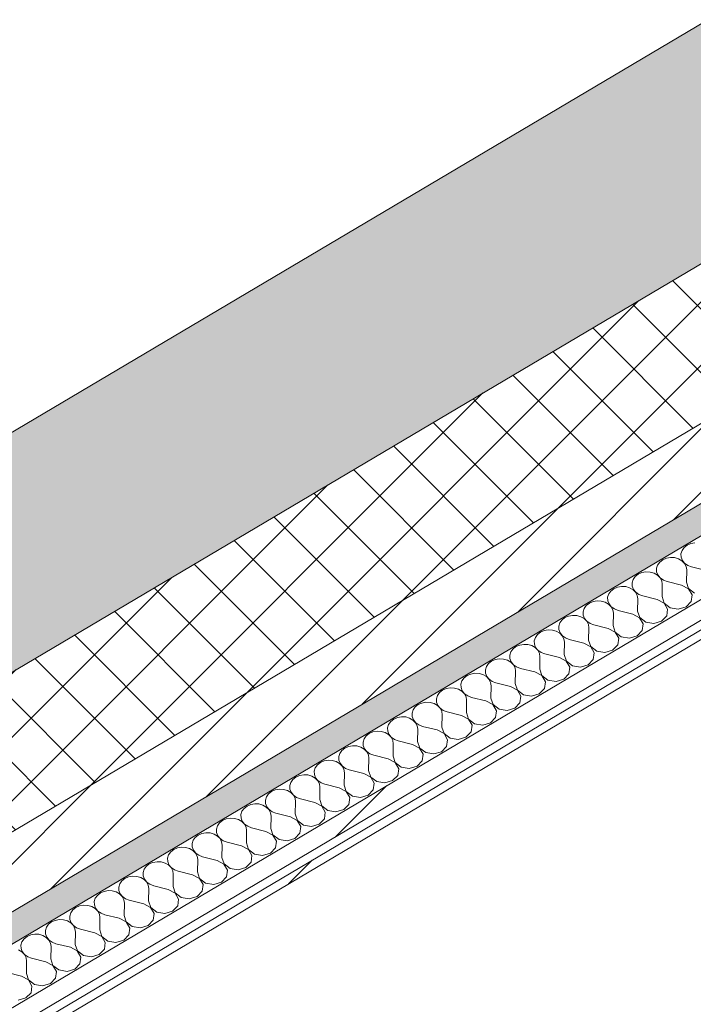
# Model space of a CAD drawing. Header units: millimetres. Extents: x -36631 to 27388, y -24993 to 6945.
# Tile 98 of 256: x -6944 to -6494, y -16589 to -15931. Entities that reach past the tile are written whole.
import ezdxf

# ---------------------------------------------------------------- set-up
doc = ezdxf.new("R2010")
doc.units = ezdxf.units.MM
doc.header["$MEASUREMENT"] = 0
doc.linetypes.add('Wipeout_Contour', pattern=[1000, 0, -1000])
doc.layers.add('12_FAÇ_Façana', color=7, linetype='Continuous')
doc.layers.add('Nuevo_08_E_Envans secs', color=7, linetype='Continuous')
for name, color, linetype, lineweight, true_color in [('12_FAÇ_Façana_Pluma_Nº__102', 7, 'Continuous', 5, 0xcccccc), ('12_FAÇ_Façana_Pluma_Nº__174', 7, 'Continuous', 13, 0xe4ad2c), ('12_FAÇ_Façana_Pluma_Nº__176', 7, 'Continuous', 15, 0x93a0c6), ('Nuevo_08_E_Envans secs_Pluma_Nº__102', 7, 'Continuous', 5, 0xcccccc), ('Nuevo_08_E_Envans secs_Pluma_Nº__171', 171, 'Continuous', 13, 0xaaaaff), ('Nuevo_08_E_Envans secs_Pluma_Nº__177', 7, 'Continuous', 15, 0xf7e046)]:
    doc.layers.add(name, color=color, linetype=linetype, lineweight=lineweight, true_color=true_color)
for name, color, linetype, lineweight in [('12_FAÇ_Façana_Pluma_Nº__2', 8, 'Continuous', 5), ('12_FAÇ_Façana_Pluma_Nº__7', 7, 'Continuous', 5), ('Nuevo_08_E_Envans secs_Pluma_Nº__1', 7, 'Continuous', 5)]:
    doc.layers.add(name, color=color, linetype=linetype, lineweight=lineweight)
pattern_1 = [(45, (0, 0), (-183.8478, 183.8478), [195, -65]), (45, (7e-14, 183.85), (-183.8478, 183.8478), [195, -65])]

# ---------------------------------------------------------------- blocks, each defined once
blk = doc.blocks.new('Elem Sección_101_1')
at = {"layer": '12_FAÇ_Façana_Pluma_Nº__102', "linetype": 'Continuous', "lineweight": 0, "true_color": 0xe5e5e5}
blk.add_hatch(color=254, dxfattribs=at).paths.add_polyline_path([(-7637.68, -16614.29), (-7612.71, -16642.23), (-7573.47, -16618.99), (-7504.81, -16695.83), (-4664.72, -15013.92), (-4758.35, -14909.15)])
at = {"layer": '12_FAÇ_Façana_Pluma_Nº__174', "linetype": 'Continuous', "lineweight": 13, "true_color": 0xe4ad2c}
h = blk.add_hatch(dxfattribs=at)
h.set_pattern_fill('SATE_Aislamiento_0001', color=42, style=0, pattern_type=2)
h.set_pattern_definition([(45, (0, 0), (-21.213203, 21.213203), []), (135, (0, 0), (21.213203, 21.213203), [])])
h.paths.add_polyline_path([(-7504.81, -16695.83), (-7442.39, -16765.67), (-4602.3, -15083.77), (-4664.72, -15013.92)])
at = {"layer": '12_FAÇ_Façana_Pluma_Nº__176', "linetype": 'Continuous', "lineweight": 0, "true_color": 0x495063}
blk.add_hatch(color=251, dxfattribs=at).paths.add_polyline_path([(-7411.18, -16800.6), (-7398.69, -16814.57), (-4558.61, -15132.66), (-4571.09, -15118.69)])
at = {"layer": '12_FAÇ_Façana_Pluma_Nº__2', "linetype": 'Continuous', "lineweight": 5}
h = blk.add_hatch(dxfattribs=at)
h.set_pattern_fill('Ceramic_0001', color=8, style=0, pattern_type=2)
h.set_pattern_definition([(45, (0, 0), (-21.213203, 21.213203), [])])
h.paths.add_polyline_path([(-7442.39, -16765.67), (-7411.18, -16800.6), (-4571.09, -15118.69), (-4602.3, -15083.77)])
at = {"layer": '12_FAÇ_Façana_Pluma_Nº__7', "color": 7, "linetype": 'Continuous', "lineweight": 5}
for p, q in [((-4758.35, -14909.15), (-7637.68, -16614.29)), ((-4664.72, -15013.92), (-7504.81, -16695.83)), ((-4602.3, -15083.77), (-7442.39, -16765.67)), ((-4571.09, -15118.69), (-7411.18, -16800.6))]:
    blk.add_line(p, q, dxfattribs=at)
blk = doc.blocks.new('*X367')
at = {"layer": 'Nuevo_08_E_Envans secs_Pluma_Nº__102', "color": 254, "linetype": 'Continuous', "lineweight": 5, "true_color": 0xcccccc}
for p, q in [((-6495.5, -16281.1), (-6497.96, -16282.17)), ((-6492.78, -16280.62), (-6495.5, -16281.1)), ((-6501.37, -16285.71), (-6502.06, -16287.91)), ((-6502.06, -16287.91), (-6501.99, -16290.18)), ((-6499.97, -16283.75), (-6501.37, -16285.71)), ((-6497.96, -16282.17), (-6499.97, -16283.75)), ((-6516.32, -16293.43), (-6517.72, -16295.39)), ((-6514.31, -16291.85), (-6516.32, -16293.43)), ((-6511.85, -16290.78), (-6514.31, -16291.85)), ((-6509.13, -16290.3), (-6511.85, -16290.78)), ((-6506.34, -16290.44), (-6509.13, -16290.3)), ((-6503.71, -16291.2), (-6506.34, -16290.44)), ((-6501.44, -16292.51), (-6503.71, -16291.2)), ((-6501.99, -16290.18), (-6501.15, -16292.34)), ((-6499.69, -16294.28), (-6501.44, -16292.51)), ((-6501.15, -16292.34), (-6499.62, -16294.24)), ((-6498.6, -16296.37), (-6499.69, -16294.28)), ((-6499.62, -16294.24), (-6497.52, -16295.73)), ((-6528.2, -16300.46), (-6530.66, -16301.53)), ((-6525.47, -16299.98), (-6528.2, -16300.46)), ((-6522.69, -16300.12), (-6525.47, -16299.98)), ((-6520.06, -16300.88), (-6522.69, -16300.12)), ((-6517.79, -16302.19), (-6520.06, -16300.88)), ((-6517.72, -16295.39), (-6518.41, -16297.59)), ((-6518.41, -16297.59), (-6518.33, -16299.86)), ((-6518.33, -16299.86), (-6517.5, -16302.02)), ((-6498.26, -16298.62), (-6498.6, -16296.37)), ((-6498.41, -16306.85), (-6498.26, -16298.62)), ((-6497.52, -16295.73), (-6494.99, -16296.69)), ((-6485.33, -16299.1), (-6494.99, -16296.69)), ((-6534.07, -16305.07), (-6534.76, -16307.27)), ((-6534.76, -16307.27), (-6534.68, -16309.54)), ((-6532.66, -16303.11), (-6534.07, -16305.07)), ((-6530.66, -16301.53), (-6532.66, -16303.11)), ((-6516.04, -16303.96), (-6517.79, -16302.19)), ((-6517.5, -16302.02), (-6515.97, -16303.92)), ((-6514.95, -16306.05), (-6516.04, -16303.96)), ((-6515.97, -16303.92), (-6513.86, -16305.41)), ((-6514.61, -16308.3), (-6514.95, -16306.05)), ((-6513.86, -16305.41), (-6511.34, -16306.37)), ((-6501.68, -16308.79), (-6511.34, -16306.37)), ((-6498.41, -16306.85), (-6496.98, -16311.19)), ((-6549.01, -16312.79), (-6550.41, -16314.75)), ((-6547, -16311.21), (-6549.01, -16312.79)), ((-6544.54, -16310.14), (-6547, -16311.21)), ((-6541.82, -16309.66), (-6544.54, -16310.14)), ((-6539.04, -16309.8), (-6541.82, -16309.66)), ((-6536.41, -16310.56), (-6539.04, -16309.8)), ((-6534.13, -16311.87), (-6536.41, -16310.56)), ((-6534.68, -16309.54), (-6533.85, -16311.7)), ((-6532.38, -16313.64), (-6534.13, -16311.87)), ((-6533.85, -16311.7), (-6532.32, -16313.6)), ((-6531.3, -16315.73), (-6532.38, -16313.64)), ((-6532.32, -16313.6), (-6530.21, -16315.09)), ((-6514.75, -16316.53), (-6514.61, -16308.3)), ((-6497.04, -16311.23), (-6501.68, -16308.79)), ((-6494.68, -16315.29), (-6497.04, -16311.23)), ((-6496.98, -16311.19), (-6492.95, -16314.27)), ((-6563.35, -16320.89), (-6565.36, -16322.47)), ((-6560.89, -16319.82), (-6563.35, -16320.89)), ((-6558.17, -16319.34), (-6560.89, -16319.82)), ((-6555.38, -16319.49), (-6558.17, -16319.34)), ((-6552.75, -16320.24), (-6555.38, -16319.49)), ((-6550.48, -16321.55), (-6552.75, -16320.24)), ((-6550.41, -16314.75), (-6551.1, -16316.95)), ((-6551.1, -16316.95), (-6551.03, -16319.22)), ((-6551.03, -16319.22), (-6550.19, -16321.39)), ((-6530.95, -16317.98), (-6531.3, -16315.73)), ((-6531.1, -16326.21), (-6530.95, -16317.98)), ((-6530.21, -16315.09), (-6527.68, -16316.05)), ((-6518.02, -16318.47), (-6527.68, -16316.05)), ((-6513.39, -16320.91), (-6518.02, -16318.47)), ((-6514.75, -16316.53), (-6513.32, -16320.87)), ((-6511.03, -16324.98), (-6513.39, -16320.91)), ((-6513.32, -16320.87), (-6509.3, -16323.95)), ((-6498.7, -16323.3), (-6495.3, -16319.76)), ((-6495.3, -16319.76), (-6494.68, -16315.29)), ((-6566.76, -16324.43), (-6567.45, -16326.63)), ((-6567.45, -16326.63), (-6567.38, -16328.9)), ((-6565.36, -16322.47), (-6566.76, -16324.43)), ((-6548.73, -16323.32), (-6550.48, -16321.55)), ((-6550.19, -16321.39), (-6548.67, -16323.28)), ((-6547.64, -16325.41), (-6548.73, -16323.32)), ((-6548.67, -16323.28), (-6546.56, -16324.77)), ((-6547.3, -16327.67), (-6547.64, -16325.41)), ((-6547.45, -16335.89), (-6547.3, -16327.67)), ((-6546.56, -16324.77), (-6544.03, -16325.73)), ((-6534.37, -16328.15), (-6544.03, -16325.73)), ((-6531.1, -16326.21), (-6529.67, -16330.55)), ((-6511.64, -16329.44), (-6511.03, -16324.98)), ((-6509.3, -16323.95), (-6503.89, -16324.85)), ((-6503.89, -16324.85), (-6498.7, -16323.3)), ((-6583.11, -16334.11), (-6583.8, -16336.31)), ((-6581.71, -16332.15), (-6583.11, -16334.11)), ((-6579.7, -16330.57), (-6581.71, -16332.15)), ((-6577.24, -16329.51), (-6579.7, -16330.57)), ((-6574.51, -16329.02), (-6577.24, -16329.51)), ((-6571.73, -16329.17), (-6574.51, -16329.02)), ((-6569.1, -16329.92), (-6571.73, -16329.17)), ((-6566.83, -16331.23), (-6569.1, -16329.92)), ((-6567.38, -16328.9), (-6566.54, -16331.07)), ((-6565.08, -16333), (-6566.83, -16331.23)), ((-6566.54, -16331.07), (-6565.01, -16332.96)), ((-6563.99, -16335.09), (-6565.08, -16333)), ((-6565.01, -16332.96), (-6562.9, -16334.45)), ((-6529.74, -16330.59), (-6534.37, -16328.15)), ((-6527.37, -16334.66), (-6529.74, -16330.59)), ((-6529.67, -16330.55), (-6525.65, -16333.63)), ((-6525.65, -16333.63), (-6520.24, -16334.53)), ((-6520.24, -16334.53), (-6515.05, -16332.98)), ((-6515.05, -16332.98), (-6511.64, -16329.44)), ((-6596.05, -16340.26), (-6598.05, -16341.83)), ((-6593.59, -16339.19), (-6596.05, -16340.26)), ((-6590.86, -16338.7), (-6593.59, -16339.19)), ((-6588.08, -16338.85), (-6590.86, -16338.7)), ((-6585.45, -16339.6), (-6588.08, -16338.85)), ((-6583.17, -16340.92), (-6585.45, -16339.6)), ((-6583.8, -16336.31), (-6583.72, -16338.58)), ((-6583.72, -16338.58), (-6582.89, -16340.75)), ((-6582.89, -16340.75), (-6581.36, -16342.65)), ((-6563.65, -16337.35), (-6563.99, -16335.09)), ((-6563.8, -16345.57), (-6563.65, -16337.35)), ((-6562.9, -16334.45), (-6560.38, -16335.41)), ((-6550.72, -16337.83), (-6560.38, -16335.41)), ((-6546.08, -16340.27), (-6550.72, -16337.83)), ((-6547.45, -16335.89), (-6546.02, -16340.23)), ((-6543.72, -16344.34), (-6546.08, -16340.27)), ((-6546.02, -16340.23), (-6542, -16343.31)), ((-6531.4, -16342.66), (-6527.99, -16339.12)), ((-6527.99, -16339.12), (-6527.37, -16334.66)), ((-6599.45, -16343.79), (-6600.14, -16345.99)), ((-6600.14, -16345.99), (-6600.07, -16348.26)), ((-6598.05, -16341.83), (-6599.45, -16343.79)), ((-6581.43, -16342.68), (-6583.17, -16340.92)), ((-6580.34, -16344.77), (-6581.43, -16342.68)), ((-6581.36, -16342.65), (-6579.25, -16344.13)), ((-6579.99, -16347.03), (-6580.34, -16344.77)), ((-6580.14, -16355.25), (-6579.99, -16347.03)), ((-6579.25, -16344.13), (-6576.73, -16345.09)), ((-6567.07, -16347.51), (-6576.73, -16345.09)), ((-6563.8, -16345.57), (-6562.36, -16349.91)), ((-6544.34, -16348.8), (-6543.72, -16344.34)), ((-6542, -16343.31), (-6536.58, -16344.21)), ((-6536.58, -16344.21), (-6531.4, -16342.66)), ((-6615.8, -16353.47), (-6616.49, -16355.67)), ((-6614.4, -16351.51), (-6615.8, -16353.47)), ((-6612.39, -16349.94), (-6614.4, -16351.51)), ((-6609.93, -16348.87), (-6612.39, -16349.94)), ((-6607.21, -16348.39), (-6609.93, -16348.87)), ((-6604.42, -16348.53), (-6607.21, -16348.39)), ((-6601.8, -16349.28), (-6604.42, -16348.53)), ((-6599.52, -16350.6), (-6601.8, -16349.28)), ((-6600.07, -16348.26), (-6599.24, -16350.43)), ((-6597.77, -16352.37), (-6599.52, -16350.6)), ((-6599.24, -16350.43), (-6597.71, -16352.33)), ((-6596.69, -16354.46), (-6597.77, -16352.37)), ((-6597.71, -16352.33), (-6595.6, -16353.81)), ((-6595.6, -16353.81), (-6593.07, -16354.77)), ((-6562.43, -16349.95), (-6567.07, -16347.51)), ((-6560.07, -16354.02), (-6562.43, -16349.95)), ((-6562.36, -16349.91), (-6558.34, -16353)), ((-6560.68, -16358.49), (-6560.07, -16354.02)), ((-6558.34, -16353), (-6552.93, -16353.89)), ((-6552.93, -16353.89), (-6547.75, -16352.34)), ((-6547.75, -16352.34), (-6544.34, -16348.8)), ((-6628.74, -16359.62), (-6630.75, -16361.19)), ((-6626.28, -16358.55), (-6628.74, -16359.62)), ((-6623.55, -16358.07), (-6626.28, -16358.55)), ((-6620.77, -16358.21), (-6623.55, -16358.07)), ((-6618.14, -16358.96), (-6620.77, -16358.21)), ((-6615.87, -16360.28), (-6618.14, -16358.96)), ((-6616.49, -16355.67), (-6616.42, -16357.94)), ((-6616.42, -16357.94), (-6615.58, -16360.11)), ((-6614.12, -16362.05), (-6615.87, -16360.28)), ((-6615.58, -16360.11), (-6614.05, -16362.01)), ((-6596.34, -16356.71), (-6596.69, -16354.46)), ((-6596.49, -16364.93), (-6596.34, -16356.71)), ((-6583.41, -16357.19), (-6593.07, -16354.77)), ((-6578.78, -16359.63), (-6583.41, -16357.19)), ((-6580.14, -16355.25), (-6578.71, -16359.6)), ((-6576.42, -16363.7), (-6578.78, -16359.63)), ((-6578.71, -16359.6), (-6574.69, -16362.68)), ((-6564.09, -16362.02), (-6560.68, -16358.49)), ((-6632.15, -16363.16), (-6632.84, -16365.35)), ((-6632.84, -16365.35), (-6632.76, -16367.62)), ((-6630.75, -16361.19), (-6632.15, -16363.16)), ((-6613.03, -16364.14), (-6614.12, -16362.05)), ((-6614.05, -16362.01), (-6611.95, -16363.49)), ((-6612.69, -16366.39), (-6613.03, -16364.14)), ((-6612.84, -16374.61), (-6612.69, -16366.39)), ((-6611.95, -16363.49), (-6609.42, -16364.45)), ((-6599.76, -16366.87), (-6609.42, -16364.45)), ((-6595.12, -16369.32), (-6599.76, -16366.87)), ((-6596.49, -16364.93), (-6595.06, -16369.28)), ((-6577.03, -16368.17), (-6576.42, -16363.7)), ((-6574.69, -16362.68), (-6569.28, -16363.58)), ((-6569.28, -16363.58), (-6564.09, -16362.02)), ((-6648.5, -16372.84), (-6649.19, -16375.04)), ((-6647.09, -16370.87), (-6648.5, -16372.84)), ((-6645.09, -16369.3), (-6647.09, -16370.87)), ((-6642.63, -16368.23), (-6645.09, -16369.3)), ((-6639.9, -16367.75), (-6642.63, -16368.23)), ((-6637.12, -16367.89), (-6639.9, -16367.75)), ((-6634.49, -16368.65), (-6637.12, -16367.89)), ((-6632.21, -16369.96), (-6634.49, -16368.65)), ((-6632.76, -16367.62), (-6631.93, -16369.79)), ((-6630.47, -16371.73), (-6632.21, -16369.96)), ((-6631.93, -16369.79), (-6630.4, -16371.69)), ((-6629.38, -16373.82), (-6630.47, -16371.73)), ((-6630.4, -16371.69), (-6628.29, -16373.17)), ((-6628.29, -16373.17), (-6625.77, -16374.13)), ((-6592.76, -16373.38), (-6595.12, -16369.32)), ((-6595.06, -16369.28), (-6591.04, -16372.36)), ((-6593.38, -16377.85), (-6592.76, -16373.38)), ((-6591.04, -16372.36), (-6585.62, -16373.26)), ((-6585.62, -16373.26), (-6580.44, -16371.7)), ((-6580.44, -16371.7), (-6577.03, -16368.17)), ((-6661.43, -16378.98), (-6663.44, -16380.55)), ((-6658.97, -16377.91), (-6661.43, -16378.98)), ((-6656.25, -16377.43), (-6658.97, -16377.91)), ((-6653.47, -16377.57), (-6656.25, -16377.43)), ((-6650.84, -16378.33), (-6653.47, -16377.57)), ((-6648.56, -16379.64), (-6650.84, -16378.33)), ((-6649.19, -16375.04), (-6649.11, -16377.3)), ((-6649.11, -16377.3), (-6648.28, -16379.47)), ((-6646.81, -16381.41), (-6648.56, -16379.64)), ((-6648.28, -16379.47), (-6646.75, -16381.37)), ((-6629.04, -16376.07), (-6629.38, -16373.82)), ((-6629.18, -16384.3), (-6629.04, -16376.07)), ((-6616.11, -16376.55), (-6625.77, -16374.13)), ((-6611.47, -16379), (-6616.11, -16376.55)), ((-6612.84, -16374.61), (-6611.41, -16378.96)), ((-6609.11, -16383.06), (-6611.47, -16379)), ((-6611.41, -16378.96), (-6607.38, -16382.04)), ((-6596.79, -16381.39), (-6593.38, -16377.85)), ((-6664.84, -16382.52), (-6665.53, -16384.72)), ((-6665.53, -16384.72), (-6665.46, -16386.99)), ((-6663.44, -16380.55), (-6664.84, -16382.52)), ((-6645.73, -16383.5), (-6646.81, -16381.41)), ((-6646.75, -16381.37), (-6644.64, -16382.85)), ((-6645.38, -16385.75), (-6645.73, -16383.5)), ((-6645.53, -16393.98), (-6645.38, -16385.75)), ((-6644.64, -16382.85), (-6642.11, -16383.81)), ((-6632.45, -16386.23), (-6642.11, -16383.81)), ((-6627.82, -16388.68), (-6632.45, -16386.23)), ((-6629.18, -16384.3), (-6627.75, -16388.64)), ((-6609.72, -16387.53), (-6609.11, -16383.06)), ((-6607.38, -16382.04), (-6601.97, -16382.94)), ((-6601.97, -16382.94), (-6596.79, -16381.39)), ((-6681.19, -16392.2), (-6681.88, -16394.4)), ((-6679.79, -16390.24), (-6681.19, -16392.2)), ((-6677.78, -16388.66), (-6679.79, -16390.24)), ((-6675.32, -16387.59), (-6677.78, -16388.66)), ((-6672.6, -16387.11), (-6675.32, -16387.59)), ((-6669.81, -16387.25), (-6672.6, -16387.11)), ((-6667.18, -16388.01), (-6669.81, -16387.25)), ((-6664.91, -16389.32), (-6667.18, -16388.01)), ((-6665.46, -16386.99), (-6664.62, -16389.15)), ((-6663.16, -16391.09), (-6664.91, -16389.32)), ((-6664.62, -16389.15), (-6663.1, -16391.05)), ((-6662.07, -16393.18), (-6663.16, -16391.09)), ((-6663.1, -16391.05), (-6660.99, -16392.53)), ((-6661.73, -16395.43), (-6662.07, -16393.18)), ((-6660.99, -16392.53), (-6658.46, -16393.49)), ((-6648.8, -16395.91), (-6658.46, -16393.49)), ((-6625.46, -16392.74), (-6627.82, -16388.68)), ((-6627.75, -16388.64), (-6623.73, -16391.72)), ((-6626.07, -16397.21), (-6625.46, -16392.74)), ((-6623.73, -16391.72), (-6618.32, -16392.62)), ((-6618.32, -16392.62), (-6613.13, -16391.07)), ((-6613.13, -16391.07), (-6609.72, -16387.53)), ((-6696.13, -16399.92), (-6697.54, -16401.88)), ((-6694.13, -16398.34), (-6696.13, -16399.92)), ((-6691.67, -16397.27), (-6694.13, -16398.34)), ((-6688.94, -16396.79), (-6691.67, -16397.27)), ((-6686.16, -16396.93), (-6688.94, -16396.79)), ((-6683.53, -16397.69), (-6686.16, -16396.93)), ((-6681.26, -16399), (-6683.53, -16397.69)), ((-6681.88, -16394.4), (-6681.8, -16396.67)), ((-6681.8, -16396.67), (-6680.97, -16398.83)), ((-6679.51, -16400.77), (-6681.26, -16399)), ((-6680.97, -16398.83), (-6679.44, -16400.73)), ((-6661.88, -16403.66), (-6661.73, -16395.43)), ((-6644.17, -16398.36), (-6648.8, -16395.91)), ((-6645.53, -16393.98), (-6644.1, -16398.32)), ((-6641.8, -16402.42), (-6644.17, -16398.36)), ((-6644.1, -16398.32), (-6640.08, -16401.4)), ((-6629.48, -16400.75), (-6626.07, -16397.21)), ((-6705.29, -16406.47), (-6708.01, -16406.95)), ((-6702.51, -16406.61), (-6705.29, -16406.47)), ((-6699.88, -16407.37), (-6702.51, -16406.61)), ((-6697.54, -16401.88), (-6698.23, -16404.08)), ((-6698.23, -16404.08), (-6698.15, -16406.35)), ((-6698.15, -16406.35), (-6697.32, -16408.51)), ((-6678.42, -16402.86), (-6679.51, -16400.77)), ((-6679.44, -16400.73), (-6677.33, -16402.22)), ((-6678.08, -16405.11), (-6678.42, -16402.86)), ((-6678.23, -16413.34), (-6678.08, -16405.11)), ((-6677.33, -16402.22), (-6674.81, -16403.18)), ((-6665.15, -16405.59), (-6674.81, -16403.18)), ((-6660.51, -16408.04), (-6665.15, -16405.59)), ((-6661.88, -16403.66), (-6660.45, -16408)), ((-6642.42, -16406.89), (-6641.8, -16402.42)), ((-6640.08, -16401.4), (-6634.67, -16402.3)), ((-6634.67, -16402.3), (-6629.48, -16400.75)), ((-6713.88, -16411.56), (-6714.57, -16413.76)), ((-6712.48, -16409.6), (-6713.88, -16411.56)), ((-6710.47, -16408.02), (-6712.48, -16409.6)), ((-6708.01, -16406.95), (-6710.47, -16408.02)), ((-6697.6, -16408.68), (-6699.88, -16407.37)), ((-6695.86, -16410.45), (-6697.6, -16408.68)), ((-6697.32, -16408.51), (-6695.79, -16410.41)), ((-6694.77, -16412.54), (-6695.86, -16410.45)), ((-6695.79, -16410.41), (-6693.68, -16411.9)), ((-6694.42, -16414.79), (-6694.77, -16412.54)), ((-6693.68, -16411.9), (-6691.15, -16412.86)), ((-6681.49, -16415.27), (-6691.15, -16412.86)), ((-6658.15, -16412.1), (-6660.51, -16408.04)), ((-6660.45, -16408), (-6656.42, -16411.08)), ((-6658.77, -16416.57), (-6658.15, -16412.1)), ((-6656.42, -16411.08), (-6651.01, -16411.98)), ((-6651.01, -16411.98), (-6645.83, -16410.43)), ((-6645.83, -16410.43), (-6642.42, -16406.89)), ((-6728.83, -16419.28), (-6730.23, -16421.24)), ((-6726.82, -16417.7), (-6728.83, -16419.28)), ((-6724.36, -16416.63), (-6726.82, -16417.7)), ((-6721.64, -16416.15), (-6724.36, -16416.63)), ((-6718.85, -16416.29), (-6721.64, -16416.15)), ((-6716.22, -16417.05), (-6718.85, -16416.29)), ((-6713.95, -16418.36), (-6716.22, -16417.05)), ((-6714.57, -16413.76), (-6714.5, -16416.03)), ((-6714.5, -16416.03), (-6713.67, -16418.19)), ((-6712.2, -16420.13), (-6713.95, -16418.36)), ((-6713.67, -16418.19), (-6712.14, -16420.09)), ((-6694.57, -16423.02), (-6694.42, -16414.79)), ((-6676.86, -16417.72), (-6681.49, -16415.27)), ((-6678.23, -16413.34), (-6676.79, -16417.68)), ((-6674.5, -16421.78), (-6676.86, -16417.72)), ((-6676.79, -16417.68), (-6672.77, -16420.76)), ((-6662.17, -16420.11), (-6658.77, -16416.57)), ((-6740.71, -16426.31), (-6743.17, -16427.38)), ((-6737.98, -16425.83), (-6740.71, -16426.31)), ((-6735.2, -16425.97), (-6737.98, -16425.83)), ((-6732.57, -16426.73), (-6735.2, -16425.97)), ((-6730.23, -16421.24), (-6730.92, -16423.44)), ((-6730.92, -16423.44), (-6730.85, -16425.71)), ((-6730.85, -16425.71), (-6730.01, -16427.87)), ((-6711.12, -16422.22), (-6712.2, -16420.13)), ((-6712.14, -16420.09), (-6710.03, -16421.58)), ((-6710.77, -16424.47), (-6711.12, -16422.22)), ((-6710.92, -16432.7), (-6710.77, -16424.47)), ((-6710.03, -16421.58), (-6707.5, -16422.54)), ((-6697.84, -16424.95), (-6707.5, -16422.54)), ((-6693.21, -16427.4), (-6697.84, -16424.95)), ((-6694.57, -16423.02), (-6693.14, -16427.36)), ((-6678.52, -16429.79), (-6675.11, -16426.25)), ((-6675.11, -16426.25), (-6674.5, -16421.78)), ((-6672.77, -16420.76), (-6667.36, -16421.66)), ((-6667.36, -16421.66), (-6662.17, -16420.11)), ((-6746.58, -16430.92), (-6747.27, -16433.12)), ((-6745.18, -16428.96), (-6746.58, -16430.92)), ((-6743.17, -16427.38), (-6745.18, -16428.96)), ((-6730.3, -16428.04), (-6732.57, -16426.73)), ((-6728.55, -16429.81), (-6730.3, -16428.04)), ((-6730.01, -16427.87), (-6728.48, -16429.77)), ((-6727.46, -16431.9), (-6728.55, -16429.81)), ((-6728.48, -16429.77), (-6726.38, -16431.26)), ((-6727.12, -16434.15), (-6727.46, -16431.9)), ((-6726.38, -16431.26), (-6723.85, -16432.22)), ((-6714.19, -16434.64), (-6723.85, -16432.22)), ((-6710.92, -16432.7), (-6709.49, -16437.04)), ((-6690.84, -16431.46), (-6693.21, -16427.4)), ((-6693.14, -16427.36), (-6689.12, -16430.44)), ((-6691.46, -16435.93), (-6690.84, -16431.46)), ((-6689.12, -16430.44), (-6683.71, -16431.34)), ((-6683.71, -16431.34), (-6678.52, -16429.79)), ((-6761.52, -16438.64), (-6762.92, -16440.6)), ((-6759.52, -16437.06), (-6761.52, -16438.64)), ((-6757.06, -16435.99), (-6759.52, -16437.06)), ((-6754.33, -16435.51), (-6757.06, -16435.99)), ((-6751.55, -16435.65), (-6754.33, -16435.51)), ((-6748.92, -16436.41), (-6751.55, -16435.65)), ((-6746.64, -16437.72), (-6748.92, -16436.41)), ((-6747.27, -16433.12), (-6747.19, -16435.39)), ((-6747.19, -16435.39), (-6746.36, -16437.56)), ((-6744.9, -16439.49), (-6746.64, -16437.72)), ((-6746.36, -16437.56), (-6744.83, -16439.45)), ((-6743.81, -16441.58), (-6744.9, -16439.49)), ((-6744.83, -16439.45), (-6742.72, -16440.94)), ((-6727.27, -16442.38), (-6727.12, -16434.15)), ((-6709.55, -16437.08), (-6714.19, -16434.64)), ((-6707.19, -16441.14), (-6709.55, -16437.08)), ((-6709.49, -16437.04), (-6705.47, -16440.12)), ((-6700.05, -16441.02), (-6694.87, -16439.47)), ((-6694.87, -16439.47), (-6691.46, -16435.93)), ((-6773.4, -16445.67), (-6775.86, -16446.74)), ((-6770.68, -16445.19), (-6773.4, -16445.67)), ((-6767.89, -16445.34), (-6770.68, -16445.19)), ((-6765.27, -16446.09), (-6767.89, -16445.34)), ((-6762.99, -16447.4), (-6765.27, -16446.09)), ((-6762.92, -16440.6), (-6763.61, -16442.8)), ((-6763.61, -16442.8), (-6763.54, -16445.07)), ((-6763.54, -16445.07), (-6762.71, -16447.24)), ((-6743.47, -16443.83), (-6743.81, -16441.58)), ((-6743.61, -16452.06), (-6743.47, -16443.83)), ((-6742.72, -16440.94), (-6740.2, -16441.9)), ((-6730.54, -16444.32), (-6740.2, -16441.9)), ((-6725.9, -16446.76), (-6730.54, -16444.32)), ((-6727.27, -16442.38), (-6725.84, -16446.72)), ((-6711.22, -16449.15), (-6707.81, -16445.61)), ((-6707.81, -16445.61), (-6707.19, -16441.14)), ((-6705.47, -16440.12), (-6700.05, -16441.02)), ((-6779.27, -16450.28), (-6779.96, -16452.48)), ((-6779.96, -16452.48), (-6779.89, -16454.75)), ((-6777.87, -16448.32), (-6779.27, -16450.28)), ((-6775.86, -16446.74), (-6777.87, -16448.32)), ((-6761.24, -16449.17), (-6762.99, -16447.4)), ((-6762.71, -16447.24), (-6761.18, -16449.13)), ((-6760.16, -16451.26), (-6761.24, -16449.17)), ((-6761.18, -16449.13), (-6759.07, -16450.62)), ((-6759.81, -16453.52), (-6760.16, -16451.26)), ((-6759.07, -16450.62), (-6756.54, -16451.58)), ((-6746.88, -16454), (-6756.54, -16451.58)), ((-6743.61, -16452.06), (-6742.18, -16456.4)), ((-6723.54, -16450.83), (-6725.9, -16446.76)), ((-6725.84, -16446.72), (-6721.81, -16449.8)), ((-6724.15, -16455.29), (-6723.54, -16450.83)), ((-6721.81, -16449.8), (-6716.4, -16450.7)), ((-6716.4, -16450.7), (-6711.22, -16449.15)), ((-6794.22, -16458), (-6795.62, -16459.96)), ((-6792.21, -16456.42), (-6794.22, -16458)), ((-6789.75, -16455.36), (-6792.21, -16456.42)), ((-6787.02, -16454.87), (-6789.75, -16455.36)), ((-6784.24, -16455.02), (-6787.02, -16454.87)), ((-6781.61, -16455.77), (-6784.24, -16455.02)), ((-6779.34, -16457.09), (-6781.61, -16455.77)), ((-6779.89, -16454.75), (-6779.05, -16456.92)), ((-6777.59, -16458.85), (-6779.34, -16457.09)), ((-6779.05, -16456.92), (-6777.52, -16458.81)), ((-6776.5, -16460.94), (-6777.59, -16458.85)), ((-6777.52, -16458.81), (-6775.42, -16460.3)), ((-6759.96, -16461.74), (-6759.81, -16453.52)), ((-6742.25, -16456.44), (-6746.88, -16454)), ((-6739.89, -16460.51), (-6742.25, -16456.44)), ((-6742.18, -16456.4), (-6738.16, -16459.48)), ((-6732.75, -16460.38), (-6727.56, -16458.83)), ((-6727.56, -16458.83), (-6724.15, -16455.29)), ((-6806.1, -16465.04), (-6808.56, -16466.11)), ((-6803.37, -16464.55), (-6806.1, -16465.04)), ((-6800.59, -16464.7), (-6803.37, -16464.55)), ((-6797.96, -16465.45), (-6800.59, -16464.7)), ((-6795.69, -16466.77), (-6797.96, -16465.45)), ((-6795.62, -16459.96), (-6796.31, -16462.16)), ((-6796.31, -16462.16), (-6796.23, -16464.43)), ((-6796.23, -16464.43), (-6795.4, -16466.6)), ((-6776.16, -16463.2), (-6776.5, -16460.94)), ((-6776.31, -16471.42), (-6776.16, -16463.2)), ((-6775.42, -16460.3), (-6772.89, -16461.26)), ((-6763.23, -16463.68), (-6772.89, -16461.26)), ((-6758.6, -16466.12), (-6763.23, -16463.68)), ((-6759.96, -16461.74), (-6758.53, -16466.08)), ((-6743.91, -16468.51), (-6740.5, -16464.97)), ((-6740.5, -16464.97), (-6739.89, -16460.51)), ((-6738.16, -16459.48), (-6732.75, -16460.38)), ((-6811.97, -16469.64), (-6812.66, -16471.84)), ((-6812.66, -16471.84), (-6812.58, -16474.11)), ((-6810.56, -16467.68), (-6811.97, -16469.64)), ((-6808.56, -16466.11), (-6810.56, -16467.68)), ((-6793.94, -16468.53), (-6795.69, -16466.77)), ((-6795.4, -16466.6), (-6793.87, -16468.5)), ((-6792.85, -16470.62), (-6793.94, -16468.53)), ((-6793.87, -16468.5), (-6791.76, -16469.98)), ((-6792.51, -16472.88), (-6792.85, -16470.62)), ((-6791.76, -16469.98), (-6789.24, -16470.94)), ((-6779.58, -16473.36), (-6789.24, -16470.94)), ((-6776.31, -16471.42), (-6774.88, -16475.76)), ((-6756.23, -16470.19), (-6758.6, -16466.12)), ((-6758.53, -16466.08), (-6754.51, -16469.16)), ((-6756.85, -16474.66), (-6756.23, -16470.19)), ((-6754.51, -16469.16), (-6749.1, -16470.06)), ((-6749.1, -16470.06), (-6743.91, -16468.51)), ((-6826.91, -16477.36), (-6828.31, -16479.32)), ((-6824.9, -16475.79), (-6826.91, -16477.36)), ((-6822.44, -16474.72), (-6824.9, -16475.79)), ((-6819.72, -16474.24), (-6822.44, -16474.72)), ((-6816.94, -16474.38), (-6819.72, -16474.24)), ((-6814.31, -16475.13), (-6816.94, -16474.38)), ((-6812.03, -16476.45), (-6814.31, -16475.13)), ((-6812.58, -16474.11), (-6811.75, -16476.28)), ((-6810.28, -16478.22), (-6812.03, -16476.45)), ((-6811.75, -16476.28), (-6810.22, -16478.18)), ((-6809.2, -16480.31), (-6810.28, -16478.22)), ((-6810.22, -16478.18), (-6808.11, -16479.66)), ((-6792.65, -16481.1), (-6792.51, -16472.88)), ((-6774.94, -16475.8), (-6779.58, -16473.36)), ((-6772.58, -16479.87), (-6774.94, -16475.8)), ((-6774.88, -16475.76), (-6770.85, -16478.85)), ((-6770.85, -16478.85), (-6765.44, -16479.74)), ((-6765.44, -16479.74), (-6760.26, -16478.19)), ((-6760.26, -16478.19), (-6756.85, -16474.66)), ((-6841.25, -16485.47), (-6843.26, -16487.04)), ((-6838.79, -16484.4), (-6841.25, -16485.47)), ((-6836.07, -16483.92), (-6838.79, -16484.4)), ((-6833.28, -16484.06), (-6836.07, -16483.92)), ((-6830.65, -16484.82), (-6833.28, -16484.06)), ((-6828.38, -16486.13), (-6830.65, -16484.82)), ((-6828.31, -16479.32), (-6829, -16481.52)), ((-6829, -16481.52), (-6828.93, -16483.79)), ((-6828.93, -16483.79), (-6828.09, -16485.96)), ((-6808.85, -16482.56), (-6809.2, -16480.31)), ((-6809, -16490.78), (-6808.85, -16482.56)), ((-6808.11, -16479.66), (-6805.58, -16480.62)), ((-6795.92, -16483.04), (-6805.58, -16480.62)), ((-6791.29, -16485.48), (-6795.92, -16483.04)), ((-6792.65, -16481.1), (-6791.22, -16485.45)), ((-6788.93, -16489.55), (-6791.29, -16485.48)), ((-6791.22, -16485.45), (-6787.2, -16488.53)), ((-6776.6, -16487.87), (-6773.19, -16484.34)), ((-6773.19, -16484.34), (-6772.58, -16479.87)), ((-6844.66, -16489.01), (-6845.35, -16491.2)), ((-6845.35, -16491.2), (-6845.28, -16493.47)), ((-6843.26, -16487.04), (-6844.66, -16489.01)), ((-6826.63, -16487.9), (-6828.38, -16486.13)), ((-6828.09, -16485.96), (-6826.57, -16487.86)), ((-6825.54, -16489.99), (-6826.63, -16487.9)), ((-6826.57, -16487.86), (-6824.46, -16489.34)), ((-6825.2, -16492.24), (-6825.54, -16489.99)), ((-6824.46, -16489.34), (-6821.93, -16490.3)), ((-6812.27, -16492.72), (-6821.93, -16490.3)), ((-6809, -16490.78), (-6807.57, -16495.13)), ((-6789.54, -16494.02), (-6788.93, -16489.55)), ((-6787.2, -16488.53), (-6781.79, -16489.43)), ((-6781.79, -16489.43), (-6776.6, -16487.87)), ((-6861.01, -16498.69), (-6861.7, -16500.89)), ((-6859.61, -16496.72), (-6861.01, -16498.69)), ((-6857.6, -16495.15), (-6859.61, -16496.72)), ((-6855.14, -16494.08), (-6857.6, -16495.15)), ((-6852.41, -16493.6), (-6855.14, -16494.08)), ((-6849.63, -16493.74), (-6852.41, -16493.6)), ((-6847, -16494.5), (-6849.63, -16493.74)), ((-6844.73, -16495.81), (-6847, -16494.5)), ((-6845.28, -16493.47), (-6844.44, -16495.64)), ((-6842.98, -16497.58), (-6844.73, -16495.81)), ((-6844.44, -16495.64), (-6842.91, -16497.54)), ((-6841.89, -16499.67), (-6842.98, -16497.58)), ((-6842.91, -16497.54), (-6840.8, -16499.02)), ((-6825.35, -16500.46), (-6825.2, -16492.24)), ((-6807.64, -16495.17), (-6812.27, -16492.72)), ((-6805.27, -16499.23), (-6807.64, -16495.17)), ((-6807.57, -16495.13), (-6803.55, -16498.21)), ((-6803.55, -16498.21), (-6798.14, -16499.11)), ((-6798.14, -16499.11), (-6792.95, -16497.55)), ((-6792.95, -16497.55), (-6789.54, -16494.02)), ((-6873.95, -16504.83), (-6875.95, -16506.4)), ((-6871.49, -16503.76), (-6873.95, -16504.83)), ((-6868.76, -16503.28), (-6871.49, -16503.76)), ((-6865.98, -16503.42), (-6868.76, -16503.28)), ((-6863.35, -16504.18), (-6865.98, -16503.42)), ((-6861.07, -16505.49), (-6863.35, -16504.18)), ((-6861.7, -16500.89), (-6861.62, -16503.15)), ((-6861.62, -16503.15), (-6860.79, -16505.32)), ((-6860.79, -16505.32), (-6859.26, -16507.22)), ((-6841.55, -16501.92), (-6841.89, -16499.67)), ((-6841.7, -16510.15), (-6841.55, -16501.92)), ((-6840.8, -16499.02), (-6838.28, -16499.98)), ((-6828.62, -16502.4), (-6838.28, -16499.98)), ((-6823.98, -16504.85), (-6828.62, -16502.4)), ((-6825.35, -16500.46), (-6823.92, -16504.81)), ((-6821.62, -16508.91), (-6823.98, -16504.85)), ((-6823.92, -16504.81), (-6819.9, -16507.89)), ((-6809.3, -16507.24), (-6805.89, -16503.7)), ((-6805.89, -16503.7), (-6805.27, -16499.23)), ((-6877.35, -16508.37), (-6878.04, -16510.57)), ((-6878.04, -16510.57), (-6877.97, -16512.84)), ((-6875.95, -16506.4), (-6877.35, -16508.37)), ((-6859.33, -16507.26), (-6861.07, -16505.49)), ((-6858.24, -16509.35), (-6859.33, -16507.26)), ((-6859.26, -16507.22), (-6857.15, -16508.7)), ((-6857.89, -16511.6), (-6858.24, -16509.35)), ((-6858.04, -16519.83), (-6857.89, -16511.6)), ((-6857.15, -16508.7), (-6854.63, -16509.66)), ((-6844.97, -16512.08), (-6854.63, -16509.66)), ((-6841.7, -16510.15), (-6840.26, -16514.49)), ((-6822.24, -16513.38), (-6821.62, -16508.91)), ((-6819.9, -16507.89), (-6814.48, -16508.79)), ((-6814.48, -16508.79), (-6809.3, -16507.24)), ((-6893.7, -16518.05), (-6894.39, -16520.25)), ((-6892.3, -16516.09), (-6893.7, -16518.05)), ((-6890.29, -16514.51), (-6892.3, -16516.09)), ((-6887.83, -16513.44), (-6890.29, -16514.51)), ((-6885.11, -16512.96), (-6887.83, -16513.44)), ((-6882.32, -16513.1), (-6885.11, -16512.96)), ((-6879.7, -16513.86), (-6882.32, -16513.1)), ((-6877.42, -16515.17), (-6879.7, -16513.86)), ((-6877.97, -16512.84), (-6877.14, -16515)), ((-6875.67, -16516.94), (-6877.42, -16515.17)), ((-6877.14, -16515), (-6875.61, -16516.9)), ((-6874.59, -16519.03), (-6875.67, -16516.94)), ((-6875.61, -16516.9), (-6873.5, -16518.38)), ((-6873.5, -16518.38), (-6870.97, -16519.34)), ((-6840.33, -16514.53), (-6844.97, -16512.08)), ((-6837.97, -16518.59), (-6840.33, -16514.53)), ((-6840.26, -16514.49), (-6836.24, -16517.57)), ((-6836.24, -16517.57), (-6830.83, -16518.47)), ((-6830.83, -16518.47), (-6825.65, -16516.92)), ((-6825.65, -16516.92), (-6822.24, -16513.38)), ((-6906.64, -16524.19), (-6908.65, -16525.77)), ((-6904.18, -16523.12), (-6906.64, -16524.19)), ((-6901.45, -16522.64), (-6904.18, -16523.12)), ((-6898.67, -16522.78), (-6901.45, -16522.64)), ((-6896.04, -16523.54), (-6898.67, -16522.78)), ((-6893.77, -16524.85), (-6896.04, -16523.54)), ((-6894.39, -16520.25), (-6894.32, -16522.52)), ((-6894.32, -16522.52), (-6893.48, -16524.68)), ((-6892.02, -16526.62), (-6893.77, -16524.85)), ((-6893.48, -16524.68), (-6891.95, -16526.58)), ((-6874.24, -16521.28), (-6874.59, -16519.03)), ((-6874.39, -16529.51), (-6874.24, -16521.28)), ((-6861.31, -16521.76), (-6870.97, -16519.34)), ((-6856.68, -16524.21), (-6861.31, -16521.76)), ((-6858.04, -16519.83), (-6856.61, -16524.17)), ((-6854.32, -16528.27), (-6856.68, -16524.21)), ((-6856.61, -16524.17), (-6852.59, -16527.25)), ((-6841.99, -16526.6), (-6838.58, -16523.06)), ((-6838.58, -16523.06), (-6837.97, -16518.59)), ((-6910.05, -16527.73), (-6910.74, -16529.93)), ((-6910.74, -16529.93), (-6910.66, -16532.2)), ((-6908.65, -16525.77), (-6910.05, -16527.73)), ((-6890.93, -16528.71), (-6892.02, -16526.62)), ((-6891.95, -16526.58), (-6889.85, -16528.07)), ((-6890.59, -16530.96), (-6890.93, -16528.71)), ((-6890.74, -16539.19), (-6890.59, -16530.96)), ((-6889.85, -16528.07), (-6887.32, -16529.03)), ((-6877.66, -16531.44), (-6887.32, -16529.03)), ((-6873.02, -16533.89), (-6877.66, -16531.44)), ((-6874.39, -16529.51), (-6872.96, -16533.85)), ((-6854.93, -16532.74), (-6854.32, -16528.27)), ((-6852.59, -16527.25), (-6847.18, -16528.15)), ((-6847.18, -16528.15), (-6841.99, -16526.6)), ((-6926.4, -16537.41), (-6927.09, -16539.61)), ((-6924.99, -16535.45), (-6926.4, -16537.41)), ((-6922.99, -16533.87), (-6924.99, -16535.45)), ((-6920.53, -16532.8), (-6922.99, -16533.87)), ((-6917.8, -16532.32), (-6920.53, -16532.8)), ((-6915.02, -16532.46), (-6917.8, -16532.32)), ((-6912.39, -16533.22), (-6915.02, -16532.46)), ((-6910.11, -16534.53), (-6912.39, -16533.22)), ((-6910.66, -16532.2), (-6909.83, -16534.36)), ((-6908.37, -16536.3), (-6910.11, -16534.53)), ((-6909.83, -16534.36), (-6908.3, -16536.26)), ((-6907.28, -16538.39), (-6908.37, -16536.3)), ((-6908.3, -16536.26), (-6906.19, -16537.75)), ((-6906.19, -16537.75), (-6903.67, -16538.71)), ((-6870.66, -16537.95), (-6873.02, -16533.89)), ((-6872.96, -16533.85), (-6868.94, -16536.93)), ((-6871.28, -16542.42), (-6870.66, -16537.95)), ((-6868.94, -16536.93), (-6863.52, -16537.83)), ((-6863.52, -16537.83), (-6858.34, -16536.28)), ((-6858.34, -16536.28), (-6854.93, -16532.74)), ((-6939.33, -16543.55), (-6941.34, -16545.13)), ((-6936.87, -16542.48), (-6939.33, -16543.55)), ((-6934.15, -16542), (-6936.87, -16542.48)), ((-6931.37, -16542.14), (-6934.15, -16542)), ((-6928.74, -16542.9), (-6931.37, -16542.14)), ((-6926.46, -16544.21), (-6928.74, -16542.9)), ((-6927.09, -16539.61), (-6927.01, -16541.88)), ((-6927.01, -16541.88), (-6926.18, -16544.04)), ((-6924.71, -16545.98), (-6926.46, -16544.21)), ((-6926.18, -16544.04), (-6924.65, -16545.94)), ((-6906.94, -16540.64), (-6907.28, -16538.39)), ((-6907.08, -16548.87), (-6906.94, -16540.64)), ((-6894.01, -16541.12), (-6903.67, -16538.71)), ((-6889.37, -16543.57), (-6894.01, -16541.12)), ((-6890.74, -16539.19), (-6889.31, -16543.53)), ((-6887.01, -16547.63), (-6889.37, -16543.57)), ((-6889.31, -16543.53), (-6885.28, -16546.61)), ((-6874.69, -16545.96), (-6871.28, -16542.42)), ((-6942.74, -16547.09), (-6943.43, -16549.29)), ((-6943.43, -16549.29), (-6943.36, -16551.56)), ((-6941.34, -16545.13), (-6942.74, -16547.09)), ((-6923.63, -16548.07), (-6924.71, -16545.98)), ((-6924.65, -16545.94), (-6922.54, -16547.43)), ((-6923.28, -16550.32), (-6923.63, -16548.07)), ((-6923.43, -16558.55), (-6923.28, -16550.32)), ((-6922.54, -16547.43), (-6920.01, -16548.39)), ((-6910.35, -16550.8), (-6920.01, -16548.39)), ((-6905.72, -16553.25), (-6910.35, -16550.8)), ((-6907.08, -16548.87), (-6905.65, -16553.21)), ((-6887.62, -16552.1), (-6887.01, -16547.63)), ((-6885.28, -16546.61), (-6879.87, -16547.51)), ((-6879.87, -16547.51), (-6874.69, -16545.96)), ((-6942.81, -16553.89), (-6945.08, -16552.58)), ((-6943.36, -16551.56), (-6942.52, -16553.72)), ((-6941.06, -16555.66), (-6942.81, -16553.89)), ((-6942.52, -16553.72), (-6941, -16555.62)), ((-6939.97, -16557.75), (-6941.06, -16555.66)), ((-6941, -16555.62), (-6938.89, -16557.11)), ((-6939.63, -16560), (-6939.97, -16557.75)), ((-6938.89, -16557.11), (-6936.36, -16558.07)), ((-6903.36, -16557.31), (-6905.72, -16553.25)), ((-6905.65, -16553.21), (-6901.63, -16556.29)), ((-6903.97, -16561.78), (-6903.36, -16557.31)), ((-6901.63, -16556.29), (-6896.22, -16557.19)), ((-6896.22, -16557.19), (-6891.03, -16555.64)), ((-6891.03, -16555.64), (-6887.62, -16552.1)), ((-6939.78, -16568.23), (-6939.63, -16560)), ((-6926.7, -16560.49), (-6936.36, -16558.07)), ((-6922.07, -16562.93), (-6926.7, -16560.49)), ((-6923.43, -16558.55), (-6922, -16562.89)), ((-6919.7, -16566.99), (-6922.07, -16562.93)), ((-6922, -16562.89), (-6917.98, -16565.97)), ((-6907.38, -16565.32), (-6903.97, -16561.78)), ((-6943.05, -16570.17), (-6952.71, -16567.75)), ((-6938.41, -16572.61), (-6943.05, -16570.17)), ((-6939.78, -16568.23), (-6938.35, -16572.57)), ((-6920.32, -16571.46), (-6919.7, -16566.99)), ((-6917.98, -16565.97), (-6912.57, -16566.87)), ((-6912.57, -16566.87), (-6907.38, -16565.32)), ((-6936.05, -16576.68), (-6938.41, -16572.61)), ((-6938.35, -16572.57), (-6934.32, -16575.65)), ((-6936.67, -16581.14), (-6936.05, -16576.68)), ((-6934.32, -16575.65), (-6928.91, -16576.55)), ((-6928.91, -16576.55), (-6923.73, -16575)), ((-6923.73, -16575), (-6920.32, -16571.46)), ((-6940.07, -16584.68), (-6936.67, -16581.14)), ((-6945.26, -16586.23), (-6940.07, -16584.68))]:
    blk.add_line(p, q, dxfattribs=at)
blk = doc.blocks.new('Elem Sección_288_1')
at = {"layer": 'Nuevo_08_E_Envans secs', "lineweight": 0}
blk.add_blockref('*X367', (0, 0), dxfattribs=at)
at = {"color": 254, "linetype": 'Wipeout_Contour', "lineweight": 0, "ltscale": 68505.275972}
blk.add_wipeout([(-7412.97, -16865.75), (-7404.85, -16874.83), (-4525.53, -15169.68), (-4533.64, -15160.6)], dxfattribs=at).dxf.layer = 'Nuevo_08_E_Envans secs'
at = {"layer": 'Nuevo_08_E_Envans secs_Pluma_Nº__177', "linetype": 'Continuous', "lineweight": 15, "true_color": 0xf7e046}
h = blk.add_hatch(dxfattribs=at)
h.set_pattern_fill('Panellat_HPL_0001', color=53, style=0, pattern_type=2)
h.set_pattern_definition(pattern_1)
h.paths.add_polyline_path([(-7412.97, -16865.75), (-7404.85, -16874.83), (-4525.53, -15169.68), (-4533.64, -15160.6)])
at = {"color": 254, "linetype": 'Wipeout_Contour', "lineweight": 0, "ltscale": 68532.546839}
blk.add_wipeout([(-7401.11, -16879.02), (-7397.36, -16883.21), (-4518.04, -15178.06), (-4521.78, -15173.87)], dxfattribs=at).dxf.layer = 'Nuevo_08_E_Envans secs'
at = {"layer": 'Nuevo_08_E_Envans secs_Pluma_Nº__171', "linetype": 'Continuous', "lineweight": 13, "true_color": 0xaaaaff}
h = blk.add_hatch(dxfattribs=at)
h.set_pattern_fill('Panellat_HPL_0001', color=161, style=0, pattern_type=2)
h.set_pattern_definition(pattern_1)
h.paths.add_polyline_path([(-7401.11, -16879.02), (-7397.36, -16883.21), (-4518.04, -15178.06), (-4521.78, -15173.87)])
at = {"layer": 'Nuevo_08_E_Envans secs_Pluma_Nº__1', "color": 7, "linetype": 'Continuous', "lineweight": 5}
for p, q in [((-4533.64, -15160.6), (-7412.97, -16865.75)), ((-4525.53, -15169.68), (-7404.85, -16874.83)), ((-4521.78, -15173.87), (-7401.11, -16879.02)), ((-4518.04, -15178.06), (-7397.36, -16883.21))]:
    blk.add_line(p, q, dxfattribs=at)
at = {"layer": 'Nuevo_08_E_Envans secs_Pluma_Nº__1', "color": 7, "linetype": 'Continuous', "lineweight": 5, "flags": 128}
blk.add_lwpolyline([(-4558.61, -15132.66), (-7398.69, -16814.57), (-7437.94, -16837.81)], dxfattribs=at)

msp = doc.modelspace()

# ---------------------------------------------------------------- block references
at = {"layer": '12_FAÇ_Façana', "lineweight": 0}
msp.add_blockref('Elem Sección_101_1', (0, 0), dxfattribs=at)

# ---------------------------------------------------------------- next in the draw order: block references
at = {"layer": 'Nuevo_08_E_Envans secs', "lineweight": 0}
msp.add_blockref('Elem Sección_288_1', (0, 0), dxfattribs=at)

doc.saveas('drawing.dxf')
